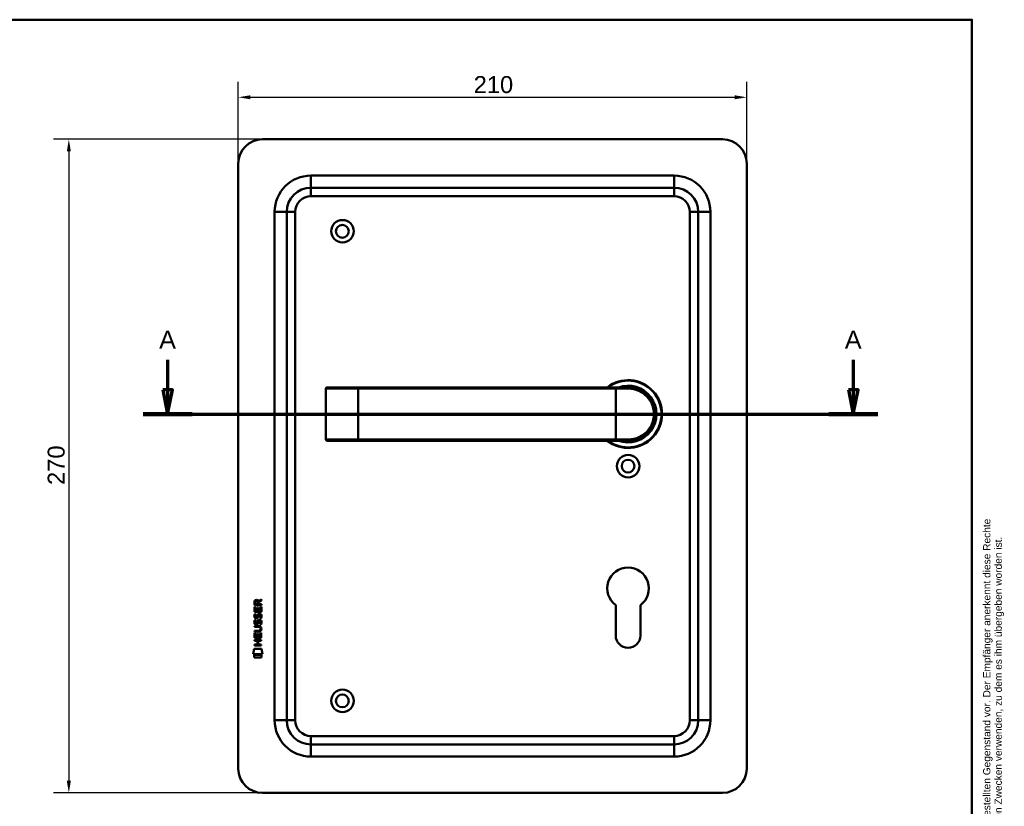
# Model space of a CAD drawing. Header units: millimetres. Extents: x 20 to 833, y 20 to 574.
# Tile 4 of 4: x 427 to 833, y 249 to 574. Entities that reach past the tile are written whole.
import ezdxf
from ezdxf.enums import TextEntityAlignment as Align

# ---------------------------------------------------------------- set-up
doc = ezdxf.new("R2010")
doc.units = ezdxf.units.MM
doc.header["$LTSCALE"] = 2
for name, color, linetype, lineweight in [('Bemaßungen(DIN)', 7, 'Continuous', 25), ('Schnittansichtslinien(DIN)', 7, 'Continuous', 70), ('Sichtbare Kanten(DIN)', 7, 'Continuous', 50), ('Sichtbare tangentiale Kanten(DIN)', 7, 'Continuous', 50), ('Skizziergeometrie(DIN)', 7, 'Continuous', 50), ('Skizzierlinie(DIN)', 7, 'Continuous', 25), ('Symbole(DIN)', 7, 'Continuous', 25)]:
    doc.layers.add(name, color=color, linetype=linetype, lineweight=lineweight)
doc.styles.add('Aktuell-DIN', font='arial.ttf')
doc.styles.add('Aktuell-DINGroßer Text', font='arial.ttf')
doc.styles.add('STANDARD-DIN~0', font='arial.ttf')
doc.styles.add('Textstil10', font='arial.ttf')
doc.styles.add('Textstil41', font='arial.ttf', dxfattribs={"width": 0.8})
doc.styles.add('Textstil83', font='arial.ttf', dxfattribs={"width": 0.8})
doc.dimstyles.new('CAD-LAN', dxfattribs={"dimscale": 2, "dimtxt": 3.5, "dimasz": 2.5, "dimexe": 3.175, "dimexo": 0, "dimgap": 0.8, "dimtad": 1, "dimrnd": 1e-08, "dimtxsty": 'STANDARD-DIN~0', "dimcen": 0.09, "dimdle": 10, "dimclrd": 250, "dimclre": 250, "dimclrt": 250, "dimadec": 0, "dimazin": 2, "dimtfac": 1, "dimtmove": 0, "dimatfit": 3, "dimfxl": 1, "dimtolj": 1, "dimtzin": 0, "dimlwd": 25, "dimlwe": 25, "dimarcsym": 0})

# ---------------------------------------------------------------- blocks, each defined once
blk = doc.blocks.new('Ränder Standardrahmen')
at = {"layer": 'Skizziergeometrie(DIN)', "flags": 128}
blk.add_lwpolyline([(10, 10), (10, 287), (410, 287), (410, 10), (10, 10)], dxfattribs=at)
blk = doc.blocks.new('Schriftfelder Heusser')
at = {"layer": 'Skizziergeometrie(DIN)'}
for p, q in [((101, 229.92), (101, 236.92)), ((101, 236.92), (291, 236.92)), ((111, 229.92), (111, 236.92)), ((123, 229.92), (123, 236.92)), ((232, 229.92), (232, 236.92)), ((256, 229.92), (256, 236.92)), ((291, 236.92), (291, 229.92)), ((101, 191.42), (101, 229.92)), ((101, 229.92), (291, 229.92)), ((111, 229.92), (111, 221.42)), ((123, 229.92), (123, 221.42)), ((232, 229.92), (232, 221.42)), ((256, 229.92), (256, 221.42)), ((291, 229.92), (291, 191.42)), ((101, 221.42), (291, 221.42)), ((150, 221.42), (150, 204.42)), ((198.85, 221.42), (198.85, 204.42)), ((216.35, 221.42), (216.35, 204.42)), ((238.35, 221.42), (238.35, 204.42)), ((278, 221.42), (278, 191.42)), ((278, 208.67), (291, 208.67)), ((101, 204.42), (291, 204.42)), ((142, 204.42), (142, 191.42)), ((236, 204.42), (236, 191.42)), ((278, 200.17), (291, 200.17)), ((291, 191.42), (101, 191.42))]:
    blk.add_line(p, q, dxfattribs=at)
at = {"layer": 'Skizzierlinie(DIN)'}
for p, q in [((113.5, 221.42), (113.5, 204.42)), ((118, 221.42), (118, 204.42)), ((162.35, 221.42), (162.35, 204.42)), ((166.85, 221.42), (166.85, 204.42)), ((113.5, 217.17), (150, 217.17)), ((162.35, 217.17), (278, 217.17)), ((113.5, 212.92), (150, 212.92)), ((162.35, 212.92), (278, 212.92)), ((113.5, 208.67), (150, 208.67)), ((162.35, 208.67), (278, 208.67))]:
    blk.add_line(p, q, dxfattribs=at)
for centre in [(115.75, 219.25), (164.6, 219.25), (115.75, 215.04), (164.6, 215.04), (115.75, 210.79), (164.6, 210.79), (115.75, 206.54), (164.6, 206.54)]:
    blk.add_circle(centre, 1.75, dxfattribs=at)
at = {"layer": 'Symbole(DIN)', "color": 7, "insert": (293.33, 191.7), "char_height": 1.5, "width": 182.3003, "attachment_point": 1, "rotation": 90, "line_spacing_factor": 0.944221, "style": 'Aktuell-DIN'}
blk.add_mtext('\\fArial|b0|i0;\\H1.5000;Die Schlossfabrik Heusser AG ist Eigentümerin dieses Dokumentes und behält sich alle Rechte an diesem und dem dargestellten Gegenstand vor. Der Empfänger anerkennt diese Rechte\\Pund wird das Dokument nicht ohne schriftliche Ermächtigung der Eigentümerin Dritten zugänglich machen oder zu anderen Zwecken verwenden, zu dem es ihm übergeben worden ist.\\P ', dxfattribs=at)
at = {"layer": 'Symbole(DIN)', "color": 179, "true_color": 0x262659, "style": 'Aktuell-DIN'}
for s, insert, char_height, attachment_point in [('Pos.', (106, 227), 2.489, 2), ('Menge', (117, 227), 2.489, 2), ('Benennung', (125.81, 225.38), 2.489, 4), ('B-Nummer', (234.74, 225.62), 2.489, 4), ('Material', (265.02, 225.62), 2.489, 5), ('\\fArial|b0|i0;a', (115.81, 219.53), 2, 5), ('\\fArial|b0|i0;e', (164.54, 219.53), 2, 5), ('\\fArial|b0|i0;Gezeichnet', (200.05, 219.23), 2, 4), ('\\fArial|b0|i0;b', (115.75, 215), 2, 5), ('\\fArial|b0|i0;f', (164.55, 215.06), 2, 5), ('\\fArial|b0|i0;Freigegeben', (199.92, 216), 2, 1), ('\\fArial|b0|i0;c', (115.75, 211.01), 2, 5), ('\\fArial|b0|i0;g', (164.63, 211.05), 2, 5), ('\\fArial|b0|i0;Projekt', (200, 211.98), 2, 1), ('\\fArial|b0|i0;d', (115.76, 206.55), 2, 5), ('\\fArial|b0|i0;h', (164.55, 206.57), 2, 5), ('\\fArial|b0|i0;CAD-Nr.', (200, 207.5), 2, 1), ('\\fArial|b0|i0;\\H2.0000;Massstab', (284.39, 206.37), 2, 5), ('\\fArial|b0|i0;\\H2.0000;Baugruppe', (143.1, 203.73), 2, 1), ('\\fArial|b0|i0;Zeichnungs-Nr.', (237, 203.5), 2, 1), ('\\fArial|b0|i0;\\H2.5000;4853 Murgenthal', (113.33, 192.46), 2.5, 7)]:
    blk.add_mtext(s, dxfattribs=dict(at, insert=insert, char_height=char_height, attachment_point=attachment_point))
at = {"layer": 'Symbole(DIN)', "color": 179, "true_color": 0x262659, "attachment_point": 5, "style": 'Aktuell-DIN'}
for s, insert, char_height, width in [('Änd.', (107.21, 213), 2.489, 12.3494), ('Änd.', (156.12, 212.76), 2.489, 12.3494), ('\\fArial|b0|i0;Änderung', (284.51, 202.33), 2, 12.1143)]:
    blk.add_mtext(s, dxfattribs=dict(at, insert=insert, char_height=char_height, width=width))
at = {"layer": 'Symbole(DIN)', "color": 7, "insert": (143.1, 196.62), "char_height": 4.5, "width": 90.18, "attachment_point": 4, "style": 'Aktuell-DIN'}
blk.add_mtext('\\fArial|b0|i0;\\W0.90;\\H4.5000;Heusser-Muschel Serie 6', dxfattribs=at)
at = {"layer": 'Symbole(DIN)', "color": 179, "true_color": 0x262659, "style": 'Textstil10'}
blk.add_attdef('ERSTELLUNGSDATUM_001', (217.04, 218.29), '', height=2, dxfattribs=at)
at = {"layer": 'Symbole(DIN)', "color": 179, "true_color": 0x262659}
for tag, height, style, p in [('AUTOR', 2.49, 'Aktuell-DIN', (240.03, 219.26)), ('KONTROLLDATUM', 2, 'Textstil10', (217.42, 215.04)), ('KONTROLLIERT_VON', 2, 'Textstil10', (239.98, 215.05))]:
    blk.add_attdef(tag, text='', height=height, dxfattribs=dict(at, style=style)).set_placement(p, align=Align.MIDDLE_LEFT)
at = {"layer": 'Symbole(DIN)', "color": 7, "style": 'Textstil83', "width": 0.8}
blk.add_attdef('Anfänglicher_Ansichtsmaßstab_001', (281.57, 213.34), '', height=2.3, dxfattribs=at)
at = {"layer": 'Symbole(DIN)', "color": 179, "true_color": 0x262659, "style": 'Textstil10'}
blk.add_attdef('PROJEKT', text='', height=2, dxfattribs=at).set_placement((217.77, 209.72), align=Align.BOTTOM_LEFT)
at = {"layer": 'Symbole(DIN)', "color": 7, "style": 'Textstil41', "width": 0.8}
blk.add_attdef('STATUS', text='', height=5, dxfattribs=at).set_placement((284.53, 195.86), align=Align.MIDDLE_CENTER)
blk = doc.blocks.new('*D21')
at = {"layer": 'Bemaßungen(DIN)', "color": 250, "linetype": 'Continuous', "lineweight": 25, "true_color": 0x3f3f3f, "transparency": 16777216}
for p, q in [((517.01, 514.6), (517.01, 548.3)), ((727.01, 514.6), (727.01, 548.3)), ((522.01, 541.95), (722.01, 541.95))]:
    blk.add_line(p, q, dxfattribs=at)
at = {"layer": 'Bemaßungen(DIN)', "color": 250, "linetype": 'Continuous', "true_color": 0x3f3f3f, "transparency": 16777216}
for points in [[(522.01, 542.78), (522.01, 541.12), (517.01, 541.95)], [(722.01, 542.78), (722.01, 541.12), (727.01, 541.95)]]:
    blk.add_solid(points, dxfattribs=at)
at = {"layer": 'Defpoints', "color": 0, "linetype": 'Continuous', "transparency": 16777216}
for p in [(727.01, 541.95), (517.01, 514.6), (727.01, 514.6)]:
    blk.add_point(p, dxfattribs=at)
at = {"layer": 'Bemaßungen(DIN)', "color": 250, "linetype": 'Continuous', "lineweight": 25, "true_color": 0x3f3f3f, "transparency": 16777216, "insert": (614.23, 550.7), "char_height": 7, "attachment_point": 1, "style": 'STANDARD-DIN~0'}
blk.add_mtext('\\A1;210', dxfattribs=at)
blk = doc.blocks.new('*D22')
at = {"layer": 'Bemaßungen(DIN)', "color": 250, "linetype": 'Continuous', "lineweight": 25, "true_color": 0x3f3f3f, "transparency": 16777216}
for p, q in [((527.01, 524.6), (440.66, 524.6)), ((447.01, 519.6), (447.01, 259.6)), ((527.01, 254.6), (440.66, 254.6))]:
    blk.add_line(p, q, dxfattribs=at)
at = {"layer": 'Bemaßungen(DIN)', "color": 250, "linetype": 'Continuous', "true_color": 0x3f3f3f, "transparency": 16777216}
for points in [[(446.17, 519.6), (447.84, 519.6), (447.01, 524.6)], [(446.17, 259.6), (447.84, 259.6), (447.01, 254.6)]]:
    blk.add_solid(points, dxfattribs=at)
at = {"layer": 'Defpoints', "color": 0, "linetype": 'Continuous', "transparency": 16777216}
for p in [(527.01, 524.6), (447.01, 254.6), (527.01, 254.6)]:
    blk.add_point(p, dxfattribs=at)
at = {"layer": 'Bemaßungen(DIN)', "color": 250, "linetype": 'Continuous', "lineweight": 25, "true_color": 0x3f3f3f, "transparency": 16777216, "insert": (438.26, 381.81), "char_height": 7, "attachment_point": 1, "rotation": 90, "style": 'STANDARD-DIN~0'}
blk.add_mtext('\\A1;270', dxfattribs=at)
blk = doc.blocks.new('2DTransSchnitt0')
at = {"layer": 'Schnittansichtslinien(DIN)', "linetype": 'Continuous'}
for p, q in [((243.91, 216.76), (243.91, 210.55)), ((385.52, 216.76), (385.52, 210.55)), ((242.91, 210.55), (243.91, 205.55)), ((244.91, 210.55), (242.91, 210.55)), ((243.91, 210.55), (243.91, 205.55)), ((243.91, 205.55), (244.91, 210.55)), ((384.52, 210.55), (385.52, 205.55)), ((386.52, 210.55), (384.52, 210.55)), ((385.52, 210.55), (385.52, 205.55)), ((385.52, 205.55), (386.52, 210.55)), ((238.84, 205.55), (390.58, 205.55))]:
    blk.add_line(p, q, dxfattribs=at)
at = {"layer": 'Schnittansichtslinien(DIN)', "linetype": 'Continuous', "lineweight": 140}
for p, q in [((238.84, 205.55), (248.97, 205.55)), ((380.45, 205.55), (390.58, 205.55))]:
    blk.add_line(p, q, dxfattribs=at)
at = {"layer": 'Schnittansichtslinien(DIN)', "linetype": 'Continuous', "flags": 128}
for points in [[(242.91, 210.55), (243.91, 205.55), (244.91, 210.55), (242.91, 210.55)], [(384.52, 210.55), (385.52, 205.55), (386.52, 210.55), (384.52, 210.55)]]:
    blk.add_lwpolyline(points, dxfattribs=at)
at = {"layer": 'Schnittansichtslinien(DIN)'}
for points in [[(242.91, 210.55), (243.91, 205.55), (244.91, 210.55), (242.91, 210.55)], [(384.52, 210.55), (385.52, 205.55), (386.52, 210.55), (384.52, 210.55)]]:
    blk.add_solid(points, dxfattribs=at)
at = {"layer": 'Schnittansichtslinien(DIN)', "char_height": 3.73, "attachment_point": 7, "style": 'Aktuell-DINGroßer Text'}
for insert in [(242.15, 219.05), (383.76, 219.05)]:
    blk.add_mtext('A', dxfattribs=dict(at, insert=insert))

msp = doc.modelspace()

# ---------------------------------------------------------------- linework, layer by layer
at = {"layer": 'Sichtbare Kanten(DIN)'}
for p, q in [((717.007, 524.596), (527.007, 524.596)), ((517.007, 514.596), (517.007, 264.596)), ((727.007, 264.596), (727.007, 514.596)), ((697.007, 504.596), (547.007, 504.596)), ((537.007, 494.596), (537.007, 284.596)), ((707.007, 284.596), (707.007, 494.596)), ((553.113, 421.596), (553.113, 400.596)), ((553.613, 422.096), (553.632, 422.096)), ((566.507, 422.096), (553.632, 422.096)), ((673.007, 422.096), (566.507, 422.096)), ((673.007, 422.096), (678.007, 422.096)), ((553.632, 400.096), (553.613, 400.096)), ((553.632, 400.096), (566.507, 400.096)), ((566.507, 400.096), (673.007, 400.096)), ((678.007, 400.096), (673.007, 400.096)), ((678.623, 400.113), (678.623, 400.113)), ((525.333, 333.746), (526.528, 334.536)), ((526.528, 334.102), (525.386, 333.347)), ((526.528, 334.536), (526.528, 334.102)), ((523.666, 329.386), (523.667, 331.39)), ((523.667, 331.39), (524.016, 331.39)), ((523.668, 332.116), (523.67, 333.43)), ((526.526, 332.114), (523.668, 332.116)), ((524.016, 331.39), (524.014, 329.763)), ((524.014, 329.763), (524.909, 329.762)), ((524.018, 333.386), (524.018, 332.498)), ((524.018, 332.498), (525.035, 332.497)), ((524.909, 329.762), (524.91, 331.209)), ((524.91, 331.209), (525.258, 331.209)), ((525.035, 332.497), (525.036, 333.385)), ((525.258, 331.209), (525.257, 329.762)), ((525.257, 329.762), (526.176, 329.761)), ((525.386, 333.347), (525.385, 332.497)), ((525.385, 332.497), (526.527, 332.496)), ((526.176, 329.761), (526.177, 331.408)), ((526.177, 331.408), (526.526, 331.408)), ((526.526, 331.408), (526.524, 329.384)), ((526.527, 332.496), (526.526, 332.114)), ((672.907, 319.596), (672.907, 332.171)), ((683.107, 332.171), (683.107, 319.596)), ((526.524, 329.384), (523.666, 329.386)), ((523.835, 326.066), (524.174, 325.965)), ((523.837, 328.612), (524.176, 328.512)), ((524.034, 327.281), (524.041, 327.264)), ((524.718, 327.183), (524.728, 327.2)), ((525.764, 325.763), (525.752, 325.763)), ((525.766, 328.309), (525.754, 328.309)), ((523.659, 321.224), (523.659, 321.601)), ((523.659, 321.601), (525.329, 321.6)), ((523.661, 323.159), (523.661, 323.536)), ((523.661, 323.536), (525.307, 323.534)), ((525.33, 323.157), (523.661, 323.159)), ((524.032, 324.734), (524.039, 324.717)), ((524.716, 324.637), (524.726, 324.653)), ((526.21, 322.372), (526.21, 322.382)), ((523.655, 317.478), (523.655, 317.855)), ((523.655, 317.855), (526.514, 317.853)), ((524.898, 317.477), (523.655, 317.478)), ((523.657, 318.649), (523.659, 320.653)), ((526.515, 318.646), (523.657, 318.649)), ((525.305, 321.223), (523.659, 321.224)), ((523.659, 320.653), (524.007, 320.652)), ((524.007, 320.652), (524.006, 319.025)), ((524.006, 319.025), (524.9, 319.025)), ((524.897, 315.919), (524.898, 317.477)), ((524.9, 319.025), (524.902, 320.472)), ((524.902, 320.472), (525.25, 320.471)), ((525.25, 320.471), (525.249, 319.024)), ((525.249, 319.024), (526.167, 319.024)), ((525.254, 317.477), (525.253, 315.919)), ((526.513, 317.476), (525.254, 317.477)), ((526.167, 319.024), (526.169, 320.671)), ((526.169, 320.671), (526.517, 320.671)), ((526.514, 317.853), (526.513, 317.476)), ((526.517, 320.671), (526.515, 318.646)), ((523.122, 311.966), (523.581, 314.099)), ((523.581, 314.099), (526.587, 314.097)), ((523.653, 315.543), (523.654, 315.92)), ((526.512, 315.541), (523.653, 315.543)), ((523.654, 315.92), (524.897, 315.919)), ((525.253, 315.919), (526.512, 315.918)), ((526.512, 315.918), (526.512, 315.541)), ((526.587, 314.097), (527.037, 311.963)), ((527.037, 311.963), (523.122, 311.966)), ((523.581, 310.538), (523.582, 311.68)), ((526.578, 310.536), (523.581, 310.538)), ((523.582, 311.68), (526.578, 311.678)), ((526.578, 311.678), (526.578, 310.536)), ((547.007, 274.596), (697.007, 274.596)), ((527.007, 254.596), (717.007, 254.596))]:
    msp.add_line(p, q, dxfattribs=at)
for centre, radius in [((560.007, 486.596), 4.65), ((560.007, 486.596), 2.65), ((678.007, 389.596), 4.65), ((678.007, 389.596), 2.65), ((560.007, 292.596), 4.65), ((560.007, 292.596), 2.65)]:
    msp.add_circle(centre, radius, dxfattribs=at)
for centre, radius, start, end in [((527.007, 514.596), 10, 90, 180), ((717.007, 514.596), 10, 0, 90), ((547.007, 494.596), 10, 90, 180), ((697.007, 494.596), 10, 0, 90), ((678.007, 411.096), 14, 231.78679, 128.21321), ((678.007, 411.096), 13.8, 232.8542, 127.1458), ((553.613, 421.596), 0.5, 90, 180), ((678.007, 411.096), 11.7, 250.08028, 109.91972), ((678.007, 411.096), 11.6, 251.49137, 108.50863), ((678.007, 411.096), 11.5, 253.04257, 106.95743), ((678.007, 411.096), 11.3, 256.76803, 103.23197), ((553.613, 400.596), 0.5, 180, 270), ((680.238, 400.987), 0.85, 240.53186, 240.67321), ((680.238, 400.987), 0.85, 324.22686, 324.41042), ((690.33, 398.397), 8.678, 163.58861, 163.59762), ((690.33, 398.397), 8.678, 159.58563, 159.5881), ((678.007, 339.096), 8.6, 306.37184, 233.62816), ((678.007, 319.596), 5.1, 180, 0), ((547.007, 284.596), 10, 180, 270), ((697.007, 284.596), 10, 270, 0), ((527.007, 264.596), 10, 180, 270), ((717.007, 264.596), 10, 270, 0)]:
    msp.add_arc(centre, radius, start, end, dxfattribs=at)
for centre, major_axis, ratio, start_param, end_param in [((525.197, 332.613), (-0.976, 1.274), 0.5180415, 5.9043613, 6.8771057), ((523.804, 332.532), (-1.242, -1.64), 0.5994938, 2.7365723, 3.5673799), ((525.3, 330.391), (1.103, 3.296), 0.2312948, 2.8124619, 2.8734213), ((524.779, 328.075), (0.574, 1.004), 0.5438409, 2.7534304, 3.2137241), ((524.659, 327.208), (0.098, 0.139), 0.3641716, 4.4844927, 4.7925708), ((525.105, 324.078), (0.838, 1.64), 0.4594521, 5.9760112, 6.497704), ((525.106, 326.622), (0.839, 1.642), 0.4591024, 5.9761877, 6.4975755), ((525.383, 328.092), (1.192, 3.54), 0.2215161, 2.8263053, 2.8854462), ((524.785, 325.537), (0.583, 1.012), 0.541605, 2.7569093, 3.2147406), ((524.657, 324.661), (0.098, 0.139), 0.3641716, 4.4844927, 4.7925708), ((521.489, 325.905), (4.808, -4.323), 0.3742014, 5.888113, 6.6064523), ((521.485, 318.861), (4.814, 4.313), 0.3742661, 5.9599282, 6.6783921), ((502.777, 342.209), (23.266, -20.361), 0.1371339, 6.127502, 6.402435)]:
    msp.add_ellipse(centre, major_axis=major_axis, ratio=ratio, start_param=start_param, end_param=end_param, dxfattribs=at)
for points, knots in [([(678.007, 400.096), (679.663, 400.096), (681.306, 400.476), (682.779, 401.185), (684.252, 401.894), (685.556, 402.93), (686.581, 404.206), (687.607, 405.482), (688.35, 407), (688.724, 408.618), (689.098, 410.237), (689.098, 411.957), (688.724, 413.574), (688.35, 415.191), (687.607, 416.709), (686.582, 417.985), (685.557, 419.261), (684.253, 420.297), (682.78, 421.006), (681.307, 421.716), (679.663, 422.096), (678.007, 422.096)], [-3.3432814, -3.3432814, -3.3432814, -3.3432814, -2.8656698, -2.8656698, -2.8656698, -2.3880581, -2.3880581, -2.3880581, -1.9104465, -1.9104465, -1.9104465, -1.4328349, -1.4328349, -1.4328349, -0.9552233, -0.9552233, -0.9552233, -0.4776116, -0.4776116, -0.4776116, 0, 0, 0, 0]), ([(526.21, 322.382), (526.21, 322.429), (526.208, 322.476), (526.192, 322.611), (526.169, 322.699), (526.095, 322.849), (526.048, 322.911), (525.928, 323.016), (525.858, 323.056), (525.64, 323.14), (525.481, 323.157), (525.33, 323.157)], [0, 0, 0, 0, 0.01400423, 0.01400423, 0.0408947, 0.0408947, 0.06439039, 0.06439039, 0.08887549, 0.08887549, 0.13413559, 0.13413559, 0.13413559, 0.13413559])]:
    msp.add_open_spline(points, degree=3, knots=knots, dxfattribs=at)
for points in [[(523.67, 333.43), (523.684, 333.872), (523.916, 334.334), (524.529, 334.333)], [(525.036, 333.385), (525.036, 333.658), (524.949, 333.984), (524.534, 333.984)], [(523.712, 324.587), (523.621, 324.828), (523.592, 325.061), (523.634, 325.39)], [(523.714, 327.134), (523.623, 327.375), (523.594, 327.608), (523.636, 327.936)], [(523.634, 325.39), (523.652, 325.529), (523.693, 325.736), (523.764, 325.909)], [(523.636, 327.936), (523.654, 328.075), (523.695, 328.282), (523.766, 328.456)], [(524.273, 326.673), (524.05, 326.706), (523.82, 326.852), (523.714, 327.134)], [(523.764, 325.909), (523.784, 325.958), (523.835, 326.066), (523.835, 326.066)], [(523.766, 328.456), (523.786, 328.505), (523.837, 328.612), (523.837, 328.612)], [(524.019, 325.501), (523.955, 325.249), (523.949, 325.024), (524.007, 324.808)], [(524.021, 328.048), (523.957, 327.795), (523.951, 327.571), (524.009, 327.355)], [(524.174, 325.965), (524.174, 325.965), (524.054, 325.639), (524.019, 325.501)], [(524.176, 328.512), (524.176, 328.512), (524.056, 328.185), (524.021, 328.048)], [(524.246, 327.051), (524.393, 326.991), (524.581, 327.027), (524.686, 327.141)], [(524.428, 326.661), (524.327, 326.662), (524.306, 326.668), (524.273, 326.673)], [(525.056, 327.025), (524.94, 326.815), (524.745, 326.656), (524.428, 326.661)], [(524.728, 327.2), (524.797, 327.31), (524.854, 327.473), (524.909, 327.718)], [(524.907, 325.172), (524.991, 325.539), (525.093, 325.751), (525.234, 325.918)], [(524.909, 327.718), (524.993, 328.086), (525.095, 328.297), (525.236, 328.465)], [(525.248, 327.568), (525.194, 327.328), (525.131, 327.163), (525.056, 327.025)], [(525.234, 325.918), (525.327, 326.029), (525.458, 326.101), (525.637, 326.125)], [(525.236, 328.465), (525.329, 328.575), (525.46, 328.647), (525.639, 328.671)], [(525.297, 327.766), (525.289, 327.736), (525.249, 327.57), (525.248, 327.568)], [(525.481, 325.645), (525.41, 325.556), (525.35, 325.418), (525.295, 325.22)], [(525.483, 328.191), (525.412, 328.103), (525.352, 327.965), (525.297, 327.766)], [(525.752, 325.763), (525.63, 325.763), (525.555, 325.73), (525.481, 325.645)], [(525.754, 328.309), (525.632, 328.309), (525.557, 328.277), (525.483, 328.191)], [(525.637, 326.125), (525.925, 326.163), (526.207, 326.063), (526.401, 325.747)], [(525.639, 328.671), (525.927, 328.71), (526.209, 328.61), (526.403, 328.293)], [(525.958, 326.727), (525.958, 326.727), (526.113, 326.981), (526.172, 327.265)], [(526.327, 326.64), (526.306, 326.645), (525.958, 326.727), (525.958, 326.727)], [(526.17, 324.719), (526.239, 325.052), (526.238, 325.328), (526.132, 325.525)], [(526.172, 327.265), (526.241, 327.598), (526.24, 327.874), (526.134, 328.072)], [(526.551, 327.358), (526.521, 327.027), (526.363, 326.697), (526.327, 326.64)], [(526.401, 325.747), (526.511, 325.566), (526.565, 325.347), (526.565, 325.077)], [(526.403, 328.293), (526.513, 328.112), (526.567, 327.893), (526.567, 327.624)], [(526.567, 327.624), (526.567, 327.539), (526.56, 327.453), (526.551, 327.358)], [(524.271, 324.127), (524.048, 324.16), (523.818, 324.305), (523.712, 324.587)], [(524.244, 324.504), (524.391, 324.444), (524.579, 324.48), (524.684, 324.595)], [(524.426, 324.114), (524.325, 324.115), (524.304, 324.122), (524.271, 324.127)], [(525.054, 324.479), (524.938, 324.269), (524.743, 324.11), (524.426, 324.114)], [(524.726, 324.653), (524.795, 324.763), (524.852, 324.926), (524.907, 325.172)], [(525.246, 325.021), (525.192, 324.781), (525.129, 324.616), (525.054, 324.479)], [(525.295, 325.22), (525.287, 325.19), (525.247, 325.024), (525.246, 325.021)], [(525.956, 324.18), (525.956, 324.18), (526.111, 324.434), (526.17, 324.719)], [(526.325, 324.093), (526.304, 324.098), (525.956, 324.18), (525.956, 324.18)], [(526.549, 324.812), (526.519, 324.481), (526.361, 324.151), (526.325, 324.093)], [(526.565, 325.077), (526.565, 324.992), (526.558, 324.907), (526.549, 324.812)]]:
    msp.add_open_spline(points, degree=3, dxfattribs=at)
at = {"layer": 'Sichtbare tangentiale Kanten(DIN)'}
for p, q in [((547.007, 509.596), (547.007, 504.596)), ((547.007, 509.596), (697.007, 509.596)), ((697.007, 509.596), (697.007, 504.596)), ((547.007, 501.096), (547.007, 504.596)), ((697.007, 501.096), (697.007, 504.596)), ((697.007, 501.096), (547.007, 501.096)), ((532.007, 494.596), (537.007, 494.596)), ((532.007, 284.596), (532.007, 494.596)), ((540.507, 494.596), (537.007, 494.596)), ((540.507, 494.596), (540.507, 284.596)), ((703.507, 494.596), (707.007, 494.596)), ((703.507, 284.596), (703.507, 494.596)), ((712.007, 494.596), (707.007, 494.596)), ((712.007, 494.596), (712.007, 284.596)), ((553.152, 421.596), (553.113, 421.596)), ((553.152, 400.596), (553.152, 421.596)), ((553.152, 421.596), (566.507, 421.596)), ((566.507, 422.096), (566.507, 421.596)), ((566.507, 421.596), (673.007, 421.596)), ((566.507, 421.596), (566.507, 400.596)), ((673.007, 422.096), (673.007, 421.596)), ((673.007, 421.596), (673.007, 400.596)), ((678.064, 421.596), (673.007, 421.596)), ((553.113, 400.596), (553.152, 400.596)), ((566.507, 400.596), (553.152, 400.596)), ((673.007, 400.596), (566.507, 400.596)), ((566.507, 400.096), (566.507, 400.596)), ((673.007, 400.596), (678.064, 400.596)), ((673.007, 400.096), (673.007, 400.596)), ((532.007, 284.596), (537.007, 284.596)), ((540.507, 284.596), (537.007, 284.596)), ((703.507, 284.596), (707.007, 284.596)), ((712.007, 284.596), (707.007, 284.596)), ((547.007, 274.596), (547.007, 278.096)), ((547.007, 278.096), (697.007, 278.096)), ((697.007, 278.096), (697.007, 274.596)), ((547.007, 274.596), (547.007, 269.596)), ((697.007, 269.596), (697.007, 274.596)), ((697.007, 269.596), (547.007, 269.596))]:
    msp.add_line(p, q, dxfattribs=at)
for centre, radius, start, end in [((547.007, 494.596), 15, 90, 180), ((697.007, 494.596), 15, 0, 90), ((547.007, 494.596), 6.5, 90, 180), ((697.007, 494.596), 6.5, 0, 90), ((547.007, 284.596), 15, 180, 270), ((547.007, 284.596), 6.5, 180, 270), ((697.007, 284.596), 6.5, 270, 0), ((697.007, 284.596), 15, 270, 0)]:
    msp.add_arc(centre, radius, start, end, dxfattribs=at)
for centre, major_axis, ratio, start_param, end_param in [((553.632, 421.596), (0, 0.5), 0.9612617, 0, 1.5707963), ((678.007, 421.596), (0, 0.5), 0.1145038, 4.712389, 6.2831853), ((553.632, 400.596), (0, -0.5), 0.9612617, 4.712389, 6.2831853), ((678.007, 400.596), (0, -0.5), 0.1145038, 0, 1.5707963)]:
    msp.add_ellipse(centre, major_axis=major_axis, ratio=ratio, start_param=start_param, end_param=end_param, dxfattribs=at)
msp.add_open_spline([(678.064, 421.596), (679.664, 421.596), (681.25, 421.232), (682.672, 420.555), (684.094, 419.879), (685.354, 418.89), (686.343, 417.672), (687.333, 416.454), (688.054, 415.006), (688.413, 413.462), (688.773, 411.917), (688.772, 410.276), (688.412, 408.731), (688.052, 407.186), (687.332, 405.737), (686.343, 404.519), (685.353, 403.3), (684.094, 402.312), (682.671, 401.636), (681.249, 400.96), (679.664, 400.596), (678.064, 400.596)], degree=3, knots=[0, 0, 0, 0, 0.4776116, 0.4776116, 0.4776116, 0.9552233, 0.9552233, 0.9552233, 1.4328349, 1.4328349, 1.4328349, 1.9104465, 1.9104465, 1.9104465, 2.3880581, 2.3880581, 2.3880581, 2.8656698, 2.8656698, 2.8656698, 3.3432814, 3.3432814, 3.3432814, 3.3432814], dxfattribs=at)

# ---------------------------------------------------------------- block references
at = {"xscale": 2, "yscale": 2, "zscale": 2}
msp.add_blockref('Ränder Standardrahmen', (0, 0), dxfattribs=at)
msp.add_blockref('Schriftfelder Heusser', (238, -362.833), dxfattribs=at).add_auto_attribs({'ERSTELLUNGSDATUM_001': '18.12.2020', 'Anfänglicher_Ansichtsmaßstab_001': '1 : 2'})
at = {"layer": 'Schnittansichtslinien(DIN)', "xscale": 2, "yscale": 2, "zscale": 2}
msp.add_blockref('2DTransSchnitt0', (0, 0), dxfattribs=at)

# ---------------------------------------------------------------- dimensions: what is measured, and where the dimension line sits
at = {"layer": 'Bemaßungen(DIN)', "color": 250, "linetype": 'Continuous', "lineweight": 25, "true_color": 0x3f3f3f}
for base, p1, p2, angle, picture, middle in [((727.007, 541.951), (517.007, 514.596), (727.007, 514.596), 180, '*D21', (622.007, 541.951)), ((447.007, 254.596), (527.007, 524.596), (527.007, 254.596), 90, '*D22', (447.007, 389.596))]:
    dim = msp.add_linear_dim(base=base, p1=p1, p2=p2, angle=angle, dimstyle='CAD-LAN', override={"dimgap": 0.8, "dimdec": 2, "dimtol": 0, "dimlim": 0, "dimtp": 0, "dimtm": 0, "dimtdec": 2, "dimtofl": 0, "dimatfit": 1}, dxfattribs=at)
    dim.commit()
    dim.dimension.update_dxf_attribs({"geometry": picture, "text_midpoint": middle, "dimtype": 160})

doc.saveas('drawing.dxf')
